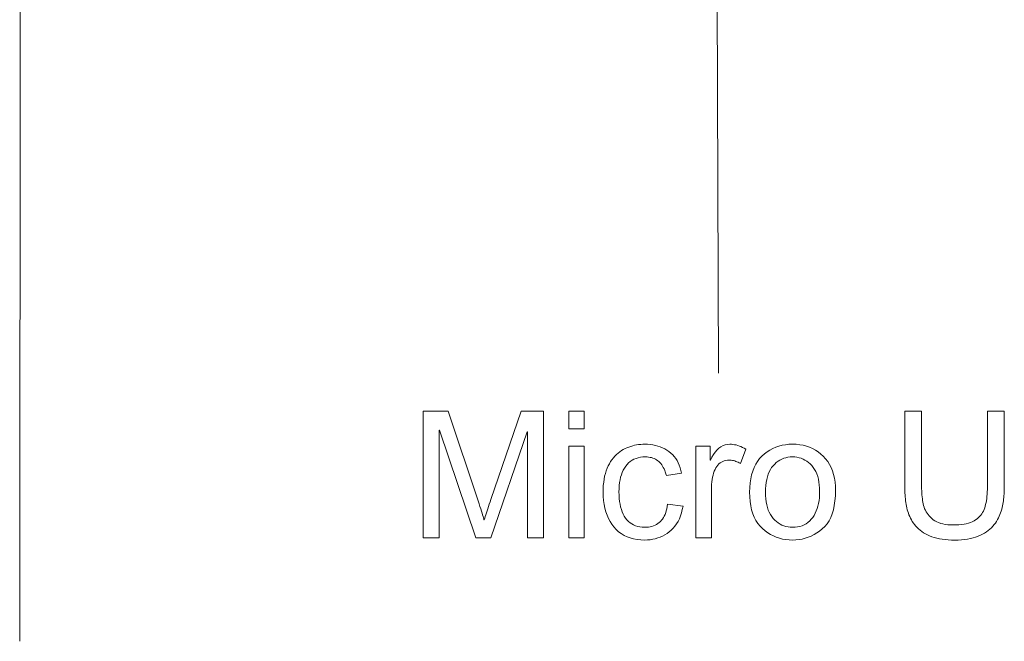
# Model space of a CAD drawing. Extents: x 0 to 841, y 0 to 594.
# Tile 74 of 88: x 692 to 712, y 424 to 436. Entities that reach past the tile are written whole.
import ezdxf

# ---------------------------------------------------------------- set-up
doc = ezdxf.new("R2010")
doc.units = 0

msp = doc.modelspace()

# ---------------------------------------------------------------- linework, layer by layer
at = {"color": 7, "lineweight": 13}
msp.add_line((692.444, 445.271), (692.425, 423.936), dxfattribs=at)
at = {"color": 7, "lineweight": 13, "ltscale": 0.400733}
msp.add_line((706.179, 445.262), (706.237, 429.233), dxfattribs=at)
at = {"color": 7, "lineweight": 13}
for points in [[(702.775, 425.978), (702.461, 425.978), (702.461, 428.07), (702.454, 428.07), (701.735, 425.978), (701.438, 425.978), (700.722, 428.104), (700.712, 428.104), (700.712, 425.978), (700.398, 425.978), (700.398, 428.478), (700.892, 428.478), (701.484, 426.708), (701.503, 426.651), (701.52, 426.599), (701.536, 426.551), (701.55, 426.507), (701.562, 426.468), (701.573, 426.433), (701.582, 426.403), (701.589, 426.377), (701.594, 426.355), (701.598, 426.338), (701.605, 426.338), (701.615, 426.368), (701.625, 426.4), (701.637, 426.435), (701.649, 426.471), (701.661, 426.51), (701.675, 426.552), (701.69, 426.595), (701.705, 426.641), (701.721, 426.688), (701.738, 426.738), (702.335, 428.478), (702.775, 428.478)], [(703.582, 428.13), (703.275, 428.13), (703.275, 428.478), (703.582, 428.478)], [(711.881, 427.032), (711.881, 426.994), (711.881, 426.956), (711.88, 426.919), (711.878, 426.882), (711.876, 426.846), (711.874, 426.811), (711.871, 426.776), (711.868, 426.742), (711.864, 426.708), (711.86, 426.675), (711.855, 426.643), (711.849, 426.61), (711.841, 426.576), (711.832, 426.543), (711.821, 426.509), (711.809, 426.476), (711.796, 426.442), (711.781, 426.407), (711.765, 426.373), (711.748, 426.339), (711.728, 426.305), (711.707, 426.272), (711.683, 426.24), (711.656, 426.209), (711.628, 426.18), (711.597, 426.152), (711.564, 426.125), (711.529, 426.099), (711.491, 426.074), (711.451, 426.05), (711.408, 426.029), (711.363, 426.009), (711.315, 425.992), (711.265, 425.977), (711.211, 425.964), (711.155, 425.954), (711.096, 425.946), (711.034, 425.94), (710.97, 425.936), (710.903, 425.935), (710.837, 425.936), (710.774, 425.939), (710.714, 425.944), (710.656, 425.952), (710.601, 425.961), (710.548, 425.972), (710.498, 425.985), (710.451, 426.001), (710.406, 426.018), (710.364, 426.038), (710.324, 426.059), (710.286, 426.081), (710.251, 426.104), (710.218, 426.129), (710.186, 426.155), (710.157, 426.182), (710.131, 426.21), (710.106, 426.24), (710.084, 426.27), (710.064, 426.302), (710.045, 426.334), (710.028, 426.367), (710.013, 426.4), (709.998, 426.434), (709.985, 426.467), (709.974, 426.501), (709.964, 426.535), (709.955, 426.57), (709.948, 426.605), (709.942, 426.64), (709.937, 426.675), (709.932, 426.711), (709.928, 426.749), (709.925, 426.787), (709.922, 426.825), (709.919, 426.865), (709.918, 426.906), (709.916, 426.947), (709.916, 426.989), (709.915, 427.032), (709.915, 428.478), (710.246, 428.478), (710.246, 427.037), (710.246, 426.993), (710.247, 426.949), (710.249, 426.907), (710.251, 426.867), (710.254, 426.827), (710.258, 426.789), (710.262, 426.752), (710.267, 426.717), (710.272, 426.682), (710.279, 426.649), (710.286, 426.617), (710.296, 426.585), (710.307, 426.555), (710.321, 426.525), (710.337, 426.495), (710.355, 426.467), (710.376, 426.439), (710.398, 426.412), (710.422, 426.385), (710.449, 426.36), (710.478, 426.336), (710.51, 426.314), (710.545, 426.296), (710.584, 426.279), (710.625, 426.265), (710.669, 426.254), (710.716, 426.245), (710.766, 426.239), (710.819, 426.235), (710.875, 426.234), (710.932, 426.235), (710.986, 426.238), (711.037, 426.243), (711.085, 426.25), (711.131, 426.259), (711.173, 426.27), (711.213, 426.283), (711.249, 426.298), (711.283, 426.315), (711.314, 426.334), (711.342, 426.355), (711.368, 426.377), (711.392, 426.401), (711.415, 426.426), (711.435, 426.452), (711.453, 426.479), (711.469, 426.508), (711.483, 426.538), (711.495, 426.57), (711.505, 426.603), (711.513, 426.637), (711.521, 426.674), (711.527, 426.713), (711.533, 426.753), (711.538, 426.795), (711.542, 426.84), (711.545, 426.886), (711.547, 426.934), (711.549, 426.985), (711.549, 427.037), (711.549, 428.478), (711.881, 428.478)], [(703.582, 425.978), (703.275, 425.978), (703.275, 427.787), (703.582, 427.787)], [(705.533, 426.604), (705.519, 426.536), (705.503, 426.473), (705.483, 426.413), (705.46, 426.356), (705.435, 426.304), (705.406, 426.255), (705.374, 426.21), (705.339, 426.168), (705.301, 426.13), (705.26, 426.096), (705.217, 426.066), (705.172, 426.038), (705.127, 426.014), (705.08, 425.993), (705.032, 425.976), (704.984, 425.961), (704.934, 425.95), (704.883, 425.942), (704.83, 425.937), (704.777, 425.935), (704.7, 425.938), (704.627, 425.946), (704.557, 425.959), (704.491, 425.977), (704.428, 426), (704.369, 426.028), (704.313, 426.062), (704.261, 426.101), (704.213, 426.145), (704.168, 426.194), (704.128, 426.247), (704.091, 426.304), (704.059, 426.364), (704.031, 426.427), (704.007, 426.494), (703.988, 426.564), (703.973, 426.638), (703.962, 426.715), (703.956, 426.795), (703.953, 426.878), (703.955, 426.948), (703.958, 427.014), (703.965, 427.077), (703.973, 427.138), (703.984, 427.196), (703.998, 427.251), (704.014, 427.304), (704.033, 427.353), (704.054, 427.4), (704.077, 427.444), (704.102, 427.485), (704.129, 427.523), (704.157, 427.56), (704.186, 427.593), (704.216, 427.624), (704.248, 427.653), (704.281, 427.679), (704.315, 427.703), (704.35, 427.724), (704.387, 427.742), (704.424, 427.758), (704.462, 427.773), (704.5, 427.786), (704.538, 427.797), (704.577, 427.807), (704.616, 427.814), (704.656, 427.82), (704.696, 427.825), (704.736, 427.827), (704.777, 427.828), (704.832, 427.827), (704.886, 427.822), (704.938, 427.815), (704.988, 427.805), (705.037, 427.792), (705.084, 427.776), (705.129, 427.757), (705.173, 427.735), (705.215, 427.711), (705.255, 427.683), (705.294, 427.653), (705.329, 427.62), (705.361, 427.584), (705.39, 427.545), (705.416, 427.504), (705.439, 427.46), (705.459, 427.413), (705.476, 427.364), (705.489, 427.312), (705.5, 427.257), (705.203, 427.211), (705.194, 427.246), (705.183, 427.28), (705.171, 427.312), (705.157, 427.342), (705.143, 427.371), (705.128, 427.397), (705.111, 427.422), (705.093, 427.445), (705.074, 427.466), (705.054, 427.485), (705.033, 427.503), (705.011, 427.519), (704.987, 427.532), (704.963, 427.544), (704.937, 427.554), (704.91, 427.563), (704.882, 427.569), (704.853, 427.574), (704.822, 427.577), (704.791, 427.577), (704.741, 427.576), (704.693, 427.57), (704.647, 427.561), (704.605, 427.548), (704.564, 427.532), (704.527, 427.512), (704.491, 427.488), (704.458, 427.461), (704.428, 427.43), (704.4, 427.395), (704.375, 427.357), (704.352, 427.316), (704.332, 427.272), (704.315, 427.226), (704.3, 427.176), (704.289, 427.124), (704.279, 427.069), (704.273, 427.01), (704.269, 426.949), (704.267, 426.885), (704.269, 426.82), (704.272, 426.758), (704.279, 426.698), (704.288, 426.642), (704.3, 426.589), (704.314, 426.539), (704.331, 426.492), (704.351, 426.448), (704.373, 426.407), (704.398, 426.369), (704.425, 426.335), (704.454, 426.304), (704.486, 426.277), (704.521, 426.253), (704.557, 426.233), (704.596, 426.217), (704.637, 426.204), (704.68, 426.195), (704.726, 426.189), (704.774, 426.188), (704.812, 426.189), (704.849, 426.192), (704.885, 426.198), (704.918, 426.206), (704.95, 426.216), (704.981, 426.228), (705.009, 426.243), (705.036, 426.26), (705.061, 426.28), (705.085, 426.301), (705.107, 426.325), (705.127, 426.351), (705.145, 426.379), (705.162, 426.41), (705.177, 426.443), (705.191, 426.478), (705.202, 426.515), (705.212, 426.555), (705.221, 426.597), (705.227, 426.641)], [(706.772, 427.731), (706.667, 427.448), (706.644, 427.461), (706.621, 427.472), (706.599, 427.482), (706.576, 427.49), (706.554, 427.498), (706.531, 427.504), (706.509, 427.508), (706.487, 427.512), (706.465, 427.514), (706.443, 427.514), (706.41, 427.513), (706.378, 427.508), (706.347, 427.501), (706.319, 427.49), (706.292, 427.476), (706.267, 427.459), (706.243, 427.439), (706.221, 427.416), (706.201, 427.389), (706.182, 427.36), (706.165, 427.328), (706.15, 427.293), (706.137, 427.256), (706.126, 427.217), (706.116, 427.175), (706.108, 427.13), (706.102, 427.083), (706.097, 427.034), (706.095, 426.982), (706.094, 426.928), (706.094, 425.978), (705.787, 425.978), (705.787, 427.787), (706.066, 427.787), (706.066, 427.514), (706.073, 427.514), (706.103, 427.574), (706.135, 427.627), (706.169, 427.674), (706.205, 427.715), (706.242, 427.75), (706.282, 427.778), (706.323, 427.8), (706.366, 427.816), (706.41, 427.825), (706.457, 427.828), (706.488, 427.827), (706.52, 427.824), (706.551, 427.819), (706.583, 427.813), (706.614, 427.804), (706.646, 427.793), (706.677, 427.781), (706.709, 427.766), (706.741, 427.749)], [(707.697, 427.828), (707.769, 427.826), (707.838, 427.819), (707.905, 427.807), (707.97, 427.79), (708.032, 427.768), (708.091, 427.742), (708.148, 427.711), (708.203, 427.675), (708.255, 427.635), (708.305, 427.589), (708.35, 427.54), (708.391, 427.486), (708.428, 427.428), (708.459, 427.366), (708.486, 427.3), (708.507, 427.23), (708.524, 427.157), (708.536, 427.079), (708.543, 426.997), (708.546, 426.911), (708.543, 426.807), (708.535, 426.71), (708.522, 426.619), (708.504, 426.534), (708.481, 426.455), (708.452, 426.383), (708.418, 426.317), (708.379, 426.257), (708.335, 426.203), (708.285, 426.156), (708.232, 426.114), (708.178, 426.077), (708.122, 426.043), (708.066, 426.015), (708.007, 425.99), (707.948, 425.971), (707.887, 425.955), (707.825, 425.944), (707.761, 425.937), (707.697, 425.935), (707.629, 425.938), (707.563, 425.944), (707.499, 425.956), (707.437, 425.972), (707.376, 425.992), (707.318, 426.017), (707.261, 426.046), (707.206, 426.08), (707.153, 426.119), (707.102, 426.162), (707.054, 426.21), (707.011, 426.263), (706.973, 426.322), (706.94, 426.386), (706.912, 426.455), (706.889, 426.53), (706.872, 426.61), (706.859, 426.695), (706.852, 426.786), (706.849, 426.882), (706.852, 426.975), (706.859, 427.063), (706.871, 427.146), (706.888, 427.225), (706.91, 427.298), (706.937, 427.367), (706.969, 427.431), (707.005, 427.49), (707.047, 427.544), (707.093, 427.594), (707.143, 427.638), (707.195, 427.678), (707.25, 427.713), (707.307, 427.744), (707.366, 427.77), (707.427, 427.791), (707.491, 427.807), (707.557, 427.819), (707.626, 427.826)], [(707.697, 426.188), (707.748, 426.19), (707.797, 426.195), (707.843, 426.205), (707.887, 426.219), (707.928, 426.236), (707.966, 426.258), (708.002, 426.283), (708.036, 426.312), (708.067, 426.345), (708.096, 426.382), (708.122, 426.422), (708.145, 426.465), (708.165, 426.51), (708.183, 426.557), (708.198, 426.607), (708.21, 426.66), (708.22, 426.714), (708.227, 426.772), (708.231, 426.831), (708.232, 426.894), (708.231, 426.96), (708.226, 427.023), (708.218, 427.082), (708.207, 427.138), (708.194, 427.191), (708.177, 427.241), (708.156, 427.287), (708.133, 427.33), (708.107, 427.369), (708.078, 427.405), (708.046, 427.438), (708.013, 427.467), (707.979, 427.493), (707.943, 427.516), (707.905, 427.534), (707.867, 427.55), (707.826, 427.562), (707.784, 427.571), (707.741, 427.576), (707.697, 427.577), (707.651, 427.576), (707.607, 427.57), (707.564, 427.562), (707.523, 427.55), (707.484, 427.534), (707.446, 427.515), (707.411, 427.492), (707.376, 427.466), (707.344, 427.436), (707.313, 427.403), (707.284, 427.366), (707.259, 427.326), (707.236, 427.282), (707.217, 427.235), (707.2, 427.185), (707.187, 427.131), (707.176, 427.074), (707.169, 427.013), (707.164, 426.949), (707.163, 426.882), (707.164, 426.815), (707.169, 426.751), (707.177, 426.69), (707.187, 426.633), (707.201, 426.58), (707.218, 426.529), (707.238, 426.483), (707.261, 426.439), (707.286, 426.399), (707.315, 426.362), (707.347, 426.329), (707.38, 426.3), (707.414, 426.273), (707.45, 426.251), (707.487, 426.231), (707.526, 426.216), (707.566, 426.203), (707.608, 426.195), (707.652, 426.189)]]:
    msp.add_lwpolyline(points, close=True, dxfattribs=at)

doc.saveas('drawing.dxf')
